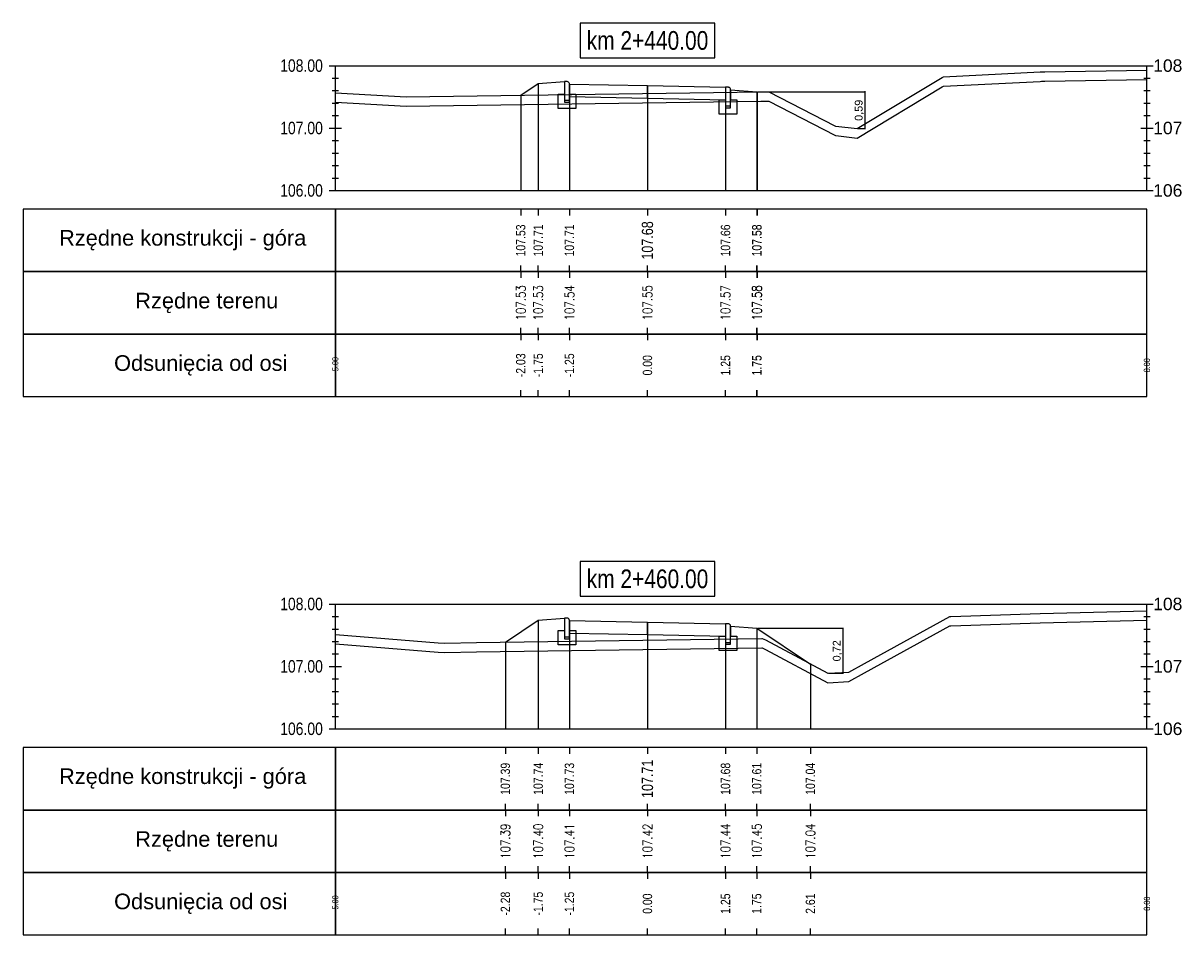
# Model space of a CAD drawing. Extents: x 7537626 to 7538805, y 5722894 to 5725486.
# Tile 30 of 90: x 7538198 to 7538216, y 5725395 to 5725410. Entities that reach past the tile are written whole.
import ezdxf

# ---------------------------------------------------------------- set-up
doc = ezdxf.new("R2010")
doc.units = 0
doc.header["$PDMODE"] = 35
doc.header["$PDSIZE"] = 0.3
for name, color, linetype in [('C-DROGI-PROFILE', 7, 'Continuous'), ('C-DROGI-PROFILE-ETYKIETY', 7, 'Continuous'), ('C-DROGI-PRZEKROJE-ETYKIETY', 7, 'Continuous'), ('C-POPRZECZKA-przekrój', 2, 'Continuous'), ('C-POPRZECZKA-widok', 1, 'Continuous')]:
    doc.layers.add(name, color=color, linetype=linetype)
for name, color, linetype, true_color in [('C-humus', 7, 'Continuous', 0x003df5), ('C-Teren', 7, 'Continuous', 0x005716), ('poprzeczki', 7, 'Continuous', 0x0000d6)]:
    doc.layers.add(name, color=color, linetype=linetype, true_color=true_color)
doc.styles.add('2mm08', font='arial.ttf', dxfattribs={"width": 0.8})
doc.styles.add('opis_50', font='arial.ttf', dxfattribs={"height": 0.125})
doc.styles.get("Standard").update_dxf_attribs({"font": 'arial.ttf'})
doc.dimstyles.new('OPIS_50', dxfattribs={"dimscale": 0.5, "dimtxt": 0.125, "dimasz": 0.25, "dimexe": 0.1, "dimexo": 0.15, "dimgap": 0.1, "dimtad": 1, "dimzin": 0, "dimtxsty": 'opis_50', "dimblk": 'ARCHTICK', "dimcen": 0.15, "dimdle": 0.1, "dimaunit": 2, "dimadec": 4, "dimazin": 0, "dimtfac": 1, "dimtmove": 0, "dimatfit": 3, "dimfxl": 1, "dimarcsym": 0})

# ---------------------------------------------------------------- blocks, each defined once
blk = doc.blocks.new('_ArchTick')
at = {"color": 0, "linetype": 'ByBlock', "const_width": 0.15}
blk.add_lwpolyline([(-0.5, -0.5), (0.5, 0.5)], dxfattribs=at)
blk = doc.blocks.new('*D122')
at = {"layer": 'Defpoints', "color": 0, "transparency": 16777216}
for p in [(7538209.328, 5725408.918), (7538210.936, 5725408.33), (7538211.057, 5725408.33)]:
    blk.add_point(p, dxfattribs=at)
at = {"layer": 'poprzeczki', "color": 0, "lineweight": -2, "transparency": 16777216}
for p, q in [((7538209.343, 5725408.918), (7538211.067, 5725408.918)), ((7538211.057, 5725408.928), (7538211.057, 5725408.32)), ((7538210.951, 5725408.33), (7538211.067, 5725408.33))]:
    blk.add_line(p, q, dxfattribs=at)
at = {"layer": 'poprzeczki', "color": 0, "lineweight": -2, "transparency": 16777216, "xscale": 0.025, "yscale": 0.025, "zscale": 0.025}
for p, rotation in [((7538211.057, 5725408.918), 90), ((7538211.057, 5725408.33), 270)]:
    blk.add_blockref('_ArchTick', p, dxfattribs=dict(at, rotation=rotation))
at = {"layer": 'poprzeczki', "color": 0, "transparency": 16777216, "insert": (7538210.972, 5725408.624), "char_height": 0.125, "attachment_point": 5, "rotation": 90, "style": 'opis_50'}
blk.add_mtext('0,59', dxfattribs=at)
blk = doc.blocks.new('*D123')
at = {"layer": 'Defpoints', "color": 0, "transparency": 16777216}
for p in [(7538209.328, 5725400.325), (7538210.464, 5725399.604), (7538210.705, 5725399.604)]:
    blk.add_point(p, dxfattribs=at)
at = {"layer": 'poprzeczki', "color": 0, "lineweight": -2, "transparency": 16777216}
for p, q in [((7538209.343, 5725400.325), (7538210.715, 5725400.325)), ((7538210.705, 5725400.335), (7538210.705, 5725399.594)), ((7538210.479, 5725399.604), (7538210.715, 5725399.604))]:
    blk.add_line(p, q, dxfattribs=at)
at = {"layer": 'poprzeczki', "color": 0, "lineweight": -2, "transparency": 16777216, "xscale": 0.025, "yscale": 0.025, "zscale": 0.025}
for p, rotation in [((7538210.705, 5725400.325), 90), ((7538210.705, 5725399.604), 270)]:
    blk.add_blockref('_ArchTick', p, dxfattribs=dict(at, rotation=rotation))
at = {"layer": 'poprzeczki', "color": 0, "transparency": 16777216, "insert": (7538210.62, 5725399.965), "char_height": 0.125, "attachment_point": 5, "rotation": 90, "style": 'opis_50'}
blk.add_mtext('0,72', dxfattribs=at)

msp = doc.modelspace()

# ---------------------------------------------------------------- linework, layer by layer
at = {"layer": 'C-DROGI-PROFILE', "color": 7, "linetype": 'Continuous', "lineweight": -3}
for p, q in [((7538205.548, 5725407.039), (7538205.548, 5725406.939)), ((7538205.828, 5725407.039), (7538205.828, 5725406.939)), ((7538206.328, 5725407.039), (7538206.328, 5725406.939)), ((7538207.578, 5725407.039), (7538207.578, 5725406.939)), ((7538208.828, 5725407.039), (7538208.828, 5725406.939)), ((7538209.328, 5725407.039), (7538209.328, 5725406.939)), ((7538209.332, 5725407.039), (7538209.332, 5725406.939)), ((7538205.548, 5725406.039), (7538205.548, 5725406.139)), ((7538205.828, 5725406.039), (7538205.828, 5725406.139)), ((7538206.328, 5725406.039), (7538206.328, 5725406.139)), ((7538207.578, 5725406.039), (7538207.578, 5725406.139)), ((7538208.828, 5725406.039), (7538208.828, 5725406.139)), ((7538209.328, 5725406.039), (7538209.328, 5725406.139)), ((7538209.332, 5725406.039), (7538209.332, 5725406.139)), ((7538205.548, 5725406.039), (7538205.548, 5725405.939)), ((7538205.828, 5725406.039), (7538205.828, 5725405.939)), ((7538206.328, 5725406.039), (7538206.328, 5725405.939)), ((7538207.578, 5725406.039), (7538207.578, 5725405.939)), ((7538208.828, 5725406.039), (7538208.828, 5725405.939)), ((7538209.328, 5725406.039), (7538209.328, 5725405.939)), ((7538209.332, 5725406.039), (7538209.332, 5725405.939)), ((7538205.548, 5725405.039), (7538205.548, 5725405.139)), ((7538205.548, 5725405.039), (7538205.548, 5725404.939)), ((7538205.828, 5725405.039), (7538205.828, 5725405.139)), ((7538205.828, 5725405.039), (7538205.828, 5725404.939)), ((7538206.328, 5725405.039), (7538206.328, 5725405.139)), ((7538206.328, 5725405.039), (7538206.328, 5725404.939)), ((7538207.578, 5725405.039), (7538207.578, 5725405.139)), ((7538207.578, 5725405.039), (7538207.578, 5725404.939)), ((7538208.828, 5725405.039), (7538208.828, 5725405.139)), ((7538208.828, 5725405.039), (7538208.828, 5725404.939)), ((7538209.328, 5725405.039), (7538209.328, 5725405.139)), ((7538209.328, 5725405.039), (7538209.328, 5725404.939)), ((7538209.332, 5725405.039), (7538209.332, 5725405.139)), ((7538209.332, 5725405.039), (7538209.332, 5725404.939)), ((7538205.548, 5725404.039), (7538205.548, 5725404.139)), ((7538205.828, 5725404.039), (7538205.828, 5725404.139)), ((7538206.328, 5725404.039), (7538206.328, 5725404.139)), ((7538207.578, 5725404.039), (7538207.578, 5725404.139)), ((7538208.828, 5725404.039), (7538208.828, 5725404.139)), ((7538209.328, 5725404.039), (7538209.328, 5725404.139)), ((7538209.332, 5725404.039), (7538209.332, 5725404.139)), ((7538205.302, 5725398.414), (7538205.302, 5725398.314)), ((7538205.828, 5725398.414), (7538205.828, 5725398.314)), ((7538206.328, 5725398.414), (7538206.328, 5725398.314)), ((7538207.578, 5725398.414), (7538207.578, 5725398.314)), ((7538208.828, 5725398.414), (7538208.828, 5725398.314)), ((7538209.328, 5725398.414), (7538209.328, 5725398.314)), ((7538210.187, 5725398.414), (7538210.187, 5725398.314)), ((7538205.302, 5725397.414), (7538205.302, 5725397.514)), ((7538205.302, 5725397.414), (7538205.302, 5725397.314)), ((7538205.828, 5725397.414), (7538205.828, 5725397.514)), ((7538205.828, 5725397.414), (7538205.828, 5725397.314)), ((7538206.328, 5725397.414), (7538206.328, 5725397.514)), ((7538206.328, 5725397.414), (7538206.328, 5725397.314)), ((7538207.578, 5725397.414), (7538207.578, 5725397.514)), ((7538207.578, 5725397.414), (7538207.578, 5725397.314)), ((7538208.828, 5725397.414), (7538208.828, 5725397.514)), ((7538208.828, 5725397.414), (7538208.828, 5725397.314)), ((7538209.328, 5725397.414), (7538209.328, 5725397.514)), ((7538209.328, 5725397.414), (7538209.328, 5725397.314)), ((7538210.187, 5725397.414), (7538210.187, 5725397.514)), ((7538210.187, 5725397.414), (7538210.187, 5725397.314)), ((7538205.302, 5725396.414), (7538205.302, 5725396.514)), ((7538205.828, 5725396.414), (7538205.828, 5725396.514)), ((7538206.328, 5725396.414), (7538206.328, 5725396.514)), ((7538207.578, 5725396.414), (7538207.578, 5725396.514)), ((7538208.828, 5725396.414), (7538208.828, 5725396.514)), ((7538209.328, 5725396.414), (7538209.328, 5725396.514)), ((7538210.187, 5725396.414), (7538210.187, 5725396.514)), ((7538205.302, 5725396.414), (7538205.302, 5725396.314)), ((7538205.828, 5725396.414), (7538205.828, 5725396.314)), ((7538206.328, 5725396.414), (7538206.328, 5725396.314)), ((7538207.578, 5725396.414), (7538207.578, 5725396.314)), ((7538208.828, 5725396.414), (7538208.828, 5725396.314)), ((7538209.328, 5725396.414), (7538209.328, 5725396.314)), ((7538210.187, 5725396.414), (7538210.187, 5725396.314)), ((7538205.302, 5725395.414), (7538205.302, 5725395.514)), ((7538205.828, 5725395.414), (7538205.828, 5725395.514)), ((7538206.328, 5725395.414), (7538206.328, 5725395.514)), ((7538207.578, 5725395.414), (7538207.578, 5725395.514)), ((7538208.828, 5725395.414), (7538208.828, 5725395.514)), ((7538209.328, 5725395.414), (7538209.328, 5725395.514)), ((7538210.187, 5725395.414), (7538210.187, 5725395.514))]:
    msp.add_line(p, q, dxfattribs=at)
at = {"layer": 'C-DROGI-PROFILE', "color": 1, "linetype": 'Continuous', "lineweight": -3}
for points in [[(7538202.578, 5725406.039), (7538202.578, 5725407.039), (7538197.578, 5725407.039), (7538197.578, 5725406.039)], [(7538202.578, 5725406.039), (7538215.578, 5725406.039), (7538215.578, 5725407.039), (7538202.578, 5725407.039)], [(7538202.578, 5725405.039), (7538202.578, 5725406.039), (7538197.578, 5725406.039), (7538197.578, 5725405.039)], [(7538202.578, 5725405.039), (7538215.578, 5725405.039), (7538215.578, 5725406.039), (7538202.578, 5725406.039)], [(7538202.578, 5725404.039), (7538202.578, 5725405.039), (7538197.578, 5725405.039), (7538197.578, 5725404.039)], [(7538202.578, 5725404.039), (7538215.578, 5725404.039), (7538215.578, 5725405.039), (7538202.578, 5725405.039)], [(7538202.578, 5725397.414), (7538202.578, 5725398.414), (7538197.578, 5725398.414), (7538197.578, 5725397.414)], [(7538202.578, 5725397.414), (7538215.578, 5725397.414), (7538215.578, 5725398.414), (7538202.578, 5725398.414)], [(7538202.578, 5725396.414), (7538202.578, 5725397.414), (7538197.578, 5725397.414), (7538197.578, 5725396.414)], [(7538202.578, 5725396.414), (7538215.578, 5725396.414), (7538215.578, 5725397.414), (7538202.578, 5725397.414)], [(7538202.578, 5725395.414), (7538202.578, 5725396.414), (7538197.578, 5725396.414), (7538197.578, 5725395.414)], [(7538202.578, 5725395.414), (7538215.578, 5725395.414), (7538215.578, 5725396.414), (7538202.578, 5725396.414)]]:
    msp.add_3dface(points, dxfattribs=at)
at = {"layer": 'C-DROGI-PRZEKROJE-ETYKIETY', "color": 1, "linetype": 'Continuous', "lineweight": -3}
for p, q in [((7538205.828, 5725409.051), (7538205.828, 5725407.339)), ((7538206.328, 5725409.044), (7538206.328, 5725407.339)), ((7538207.578, 5725409.019), (7538207.578, 5725407.339)), ((7538208.828, 5725408.994), (7538208.828, 5725407.339)), ((7538209.328, 5725408.921), (7538209.328, 5725407.339)), ((7538209.332, 5725408.918), (7538209.332, 5725407.339)), ((7538205.548, 5725408.864), (7538205.548, 5725407.339)), ((7538205.828, 5725400.455), (7538205.828, 5725398.714)), ((7538206.328, 5725400.449), (7538206.328, 5725398.714)), ((7538207.578, 5725400.424), (7538207.578, 5725398.714)), ((7538208.828, 5725400.399), (7538208.828, 5725398.714)), ((7538209.328, 5725400.325), (7538209.328, 5725398.714)), ((7538205.302, 5725400.105), (7538205.302, 5725398.714)), ((7538210.187, 5725399.752), (7538210.187, 5725398.714))]:
    msp.add_line(p, q, dxfattribs=at)
at = {"layer": 'C-humus'}
for p, q in [((7538212.319, 5725409.009), (7538213.868, 5725409.088)), ((7538213.868, 5725409.088), (7538213.887, 5725409.089)), ((7538213.887, 5725409.089), (7538213.943, 5725409.09)), ((7538213.943, 5725409.09), (7538215.578, 5725409.118)), ((7538210.936, 5725408.18), (7538212.3, 5725408.998)), ((7538212.3, 5725408.998), (7538212.319, 5725409.009)), ((7538202.578, 5725408.752), (7538203.711, 5725408.688)), ((7538203.711, 5725408.688), (7538209.394, 5725408.769)), ((7538209.394, 5725408.769), (7538209.484, 5725408.769)), ((7538209.484, 5725408.769), (7538209.52, 5725408.77)), ((7538209.52, 5725408.77), (7538210.58, 5725408.225)), ((7538210.58, 5725408.225), (7538210.59, 5725408.219)), ((7538210.59, 5725408.219), (7538210.594, 5725408.219)), ((7538210.594, 5725408.219), (7538210.936, 5725408.18)), ((7538211.051, 5725399.61), (7538212.419, 5725400.364)), ((7538212.419, 5725400.364), (7538212.438, 5725400.364)), ((7538212.438, 5725400.364), (7538213.866, 5725400.414)), ((7538213.866, 5725400.414), (7538215.578, 5725400.456)), ((7538202.578, 5725400.076), (7538204.223, 5725399.942)), ((7538204.839, 5725399.948), (7538209.41, 5725400.014)), ((7538209.41, 5725400.014), (7538209.416, 5725400.014)), ((7538209.416, 5725400.014), (7538209.416, 5725400.014)), ((7538209.416, 5725400.014), (7538209.466, 5725399.988)), ((7538209.466, 5725399.988), (7538210.464, 5725399.454)), ((7538204.223, 5725399.942), (7538204.33, 5725399.937)), ((7538204.33, 5725399.937), (7538204.839, 5725399.948)), ((7538210.804, 5725399.474), (7538211.051, 5725399.61)), ((7538210.464, 5725399.454), (7538210.465, 5725399.454)), ((7538210.465, 5725399.454), (7538210.804, 5725399.474))]:
    msp.add_line(p, q, dxfattribs=at)
at = {"layer": 'C-POPRZECZKA-przekrój', "color": 2, "linetype": 'Continuous', "lineweight": -3}
for p, q in [((7538205.828, 5725409.051), (7538206.248, 5725409.084)), ((7538206.288, 5725409.084), (7538206.248, 5725409.084)), ((7538206.248, 5725409.084), (7538206.248, 5725408.754)), ((7538206.293, 5725409.084), (7538206.288, 5725409.084)), ((7538206.302, 5725409.082), (7538206.293, 5725409.084)), ((7538206.31, 5725409.077), (7538206.302, 5725409.082)), ((7538206.316, 5725409.072), (7538206.31, 5725409.077)), ((7538206.32, 5725409.067), (7538206.316, 5725409.072)), ((7538206.325, 5725409.06), (7538206.32, 5725409.067)), ((7538206.327, 5725409.052), (7538206.325, 5725409.06)), ((7538205.548, 5725408.864), (7538205.828, 5725409.051)), ((7538206.148, 5725408.654), (7538206.148, 5725408.884)), ((7538206.148, 5725408.884), (7538206.248, 5725408.884)), ((7538206.248, 5725408.884), (7538206.248, 5725408.784)), ((7538206.328, 5725409.044), (7538206.327, 5725409.052)), ((7538206.328, 5725409.044), (7538207.578, 5725409.019)), ((7538206.328, 5725409.044), (7538206.329, 5725408.844)), ((7538206.328, 5725408.754), (7538206.328, 5725409.044)), ((7538206.328, 5725409.044), (7538206.328, 5725408.884)), ((7538206.328, 5725408.884), (7538206.428, 5725408.884)), ((7538206.428, 5725408.884), (7538206.428, 5725408.654)), ((7538207.578, 5725408.819), (7538207.578, 5725409.019)), ((7538207.578, 5725409.019), (7538208.828, 5725408.994)), ((7538208.828, 5725408.994), (7538208.827, 5725408.794)), ((7538208.868, 5725408.994), (7538208.828, 5725408.994)), ((7538208.828, 5725408.994), (7538208.828, 5725408.664)), ((7538208.873, 5725408.994), (7538208.868, 5725408.994)), ((7538208.882, 5725408.992), (7538208.873, 5725408.994)), ((7538208.89, 5725408.987), (7538208.882, 5725408.992)), ((7538208.896, 5725408.982), (7538208.89, 5725408.987)), ((7538208.9, 5725408.977), (7538208.896, 5725408.982)), ((7538208.905, 5725408.97), (7538208.9, 5725408.977)), ((7538208.907, 5725408.962), (7538208.905, 5725408.97)), ((7538208.908, 5725408.954), (7538208.907, 5725408.962)), ((7538208.908, 5725408.664), (7538208.908, 5725408.954)), ((7538208.908, 5725408.954), (7538208.908, 5725408.794)), ((7538208.908, 5725408.954), (7538209.328, 5725408.921)), ((7538209.328, 5725408.921), (7538209.332, 5725408.918)), ((7538206.248, 5725408.784), (7538206.328, 5725408.784)), ((7538206.248, 5725408.754), (7538206.328, 5725408.754)), ((7538206.329, 5725408.844), (7538207.578, 5725408.819)), ((7538207.578, 5725408.819), (7538208.827, 5725408.794)), ((7538208.728, 5725408.564), (7538208.728, 5725408.794)), ((7538208.728, 5725408.794), (7538208.828, 5725408.794)), ((7538208.828, 5725408.794), (7538208.828, 5725408.694)), ((7538208.828, 5725408.694), (7538208.908, 5725408.694)), ((7538208.908, 5725408.794), (7538209.008, 5725408.794)), ((7538209.008, 5725408.794), (7538209.008, 5725408.564)), ((7538206.428, 5725408.654), (7538206.148, 5725408.654)), ((7538209.008, 5725408.564), (7538208.728, 5725408.564)), ((7538208.828, 5725408.664), (7538208.908, 5725408.664)), ((7538205.302, 5725400.105), (7538205.828, 5725400.455)), ((7538205.828, 5725400.455), (7538206.248, 5725400.489)), ((7538206.288, 5725400.489), (7538206.248, 5725400.489)), ((7538206.248, 5725400.489), (7538206.248, 5725400.159)), ((7538206.293, 5725400.488), (7538206.288, 5725400.489)), ((7538206.302, 5725400.486), (7538206.293, 5725400.488)), ((7538206.31, 5725400.482), (7538206.302, 5725400.486)), ((7538206.316, 5725400.477), (7538206.31, 5725400.482)), ((7538206.32, 5725400.472), (7538206.316, 5725400.477)), ((7538206.325, 5725400.464), (7538206.32, 5725400.472)), ((7538206.327, 5725400.456), (7538206.325, 5725400.464)), ((7538206.328, 5725400.449), (7538206.327, 5725400.456)), ((7538206.328, 5725400.449), (7538207.578, 5725400.424)), ((7538206.328, 5725400.449), (7538206.329, 5725400.249)), ((7538206.328, 5725400.159), (7538206.328, 5725400.449)), ((7538206.328, 5725400.449), (7538206.328, 5725400.289)), ((7538207.578, 5725400.224), (7538207.578, 5725400.424)), ((7538207.578, 5725400.424), (7538208.828, 5725400.399)), ((7538208.828, 5725400.399), (7538208.827, 5725400.199)), ((7538208.868, 5725400.399), (7538208.828, 5725400.399)), ((7538208.828, 5725400.399), (7538208.828, 5725400.069)), ((7538208.873, 5725400.398), (7538208.868, 5725400.399)), ((7538208.882, 5725400.396), (7538208.873, 5725400.398)), ((7538208.89, 5725400.392), (7538208.882, 5725400.396)), ((7538208.896, 5725400.387), (7538208.89, 5725400.392)), ((7538208.9, 5725400.382), (7538208.896, 5725400.387)), ((7538208.905, 5725400.374), (7538208.9, 5725400.382)), ((7538208.907, 5725400.366), (7538208.905, 5725400.374)), ((7538208.908, 5725400.359), (7538208.907, 5725400.366)), ((7538208.908, 5725400.069), (7538208.908, 5725400.359)), ((7538208.908, 5725400.359), (7538208.908, 5725400.199)), ((7538208.908, 5725400.359), (7538209.328, 5725400.325)), ((7538206.148, 5725400.059), (7538206.148, 5725400.289)), ((7538206.148, 5725400.289), (7538206.248, 5725400.289)), ((7538206.248, 5725400.289), (7538206.248, 5725400.189)), ((7538206.248, 5725400.189), (7538206.328, 5725400.189)), ((7538206.248, 5725400.159), (7538206.328, 5725400.159)), ((7538206.328, 5725400.289), (7538206.428, 5725400.289)), ((7538206.329, 5725400.249), (7538207.578, 5725400.224)), ((7538206.428, 5725400.289), (7538206.428, 5725400.059)), ((7538207.578, 5725400.224), (7538208.827, 5725400.199)), ((7538208.728, 5725399.969), (7538208.728, 5725400.199)), ((7538208.728, 5725400.199), (7538208.828, 5725400.199)), ((7538208.828, 5725400.199), (7538208.828, 5725400.099)), ((7538208.908, 5725400.199), (7538209.008, 5725400.199)), ((7538209.008, 5725400.199), (7538209.008, 5725399.969)), ((7538209.328, 5725400.325), (7538210.187, 5725399.752)), ((7538206.428, 5725400.059), (7538206.148, 5725400.059)), ((7538208.828, 5725400.099), (7538208.908, 5725400.099)), ((7538208.828, 5725400.069), (7538208.908, 5725400.069)), ((7538209.008, 5725399.969), (7538208.728, 5725399.969))]:
    msp.add_line(p, q, dxfattribs=at)
at = {"layer": 'C-POPRZECZKA-widok', "color": 1, "linetype": 'Continuous', "lineweight": -3}
for p, q in [((7538202.478, 5725409.339), (7538215.678, 5725409.339)), ((7538202.578, 5725407.339), (7538202.578, 5725409.339)), ((7538215.578, 5725407.339), (7538215.578, 5725409.339)), ((7538202.528, 5725409.139), (7538202.628, 5725409.139)), ((7538215.528, 5725409.139), (7538215.628, 5725409.139)), ((7538202.528, 5725408.939), (7538202.628, 5725408.939)), ((7538215.528, 5725408.939), (7538215.628, 5725408.939)), ((7538202.528, 5725408.739), (7538202.628, 5725408.739)), ((7538215.528, 5725408.739), (7538215.628, 5725408.739)), ((7538202.528, 5725408.539), (7538202.628, 5725408.539)), ((7538215.528, 5725408.539), (7538215.628, 5725408.539)), ((7538202.478, 5725408.339), (7538202.678, 5725408.339)), ((7538202.528, 5725408.339), (7538202.628, 5725408.339)), ((7538215.478, 5725408.339), (7538215.678, 5725408.339)), ((7538215.528, 5725408.339), (7538215.628, 5725408.339)), ((7538202.528, 5725408.139), (7538202.628, 5725408.139)), ((7538215.528, 5725408.139), (7538215.628, 5725408.139)), ((7538202.528, 5725407.939), (7538202.628, 5725407.939)), ((7538215.528, 5725407.939), (7538215.628, 5725407.939)), ((7538202.528, 5725407.739), (7538202.628, 5725407.739)), ((7538215.528, 5725407.739), (7538215.628, 5725407.739)), ((7538202.528, 5725407.539), (7538202.628, 5725407.539)), ((7538215.528, 5725407.539), (7538215.628, 5725407.539)), ((7538202.478, 5725407.339), (7538215.678, 5725407.339)), ((7538202.478, 5725400.714), (7538215.678, 5725400.714)), ((7538202.578, 5725398.714), (7538202.578, 5725400.714)), ((7538215.578, 5725398.714), (7538215.578, 5725400.714)), ((7538202.528, 5725400.514), (7538202.628, 5725400.514)), ((7538215.528, 5725400.514), (7538215.628, 5725400.514)), ((7538202.528, 5725400.314), (7538202.628, 5725400.314)), ((7538215.528, 5725400.314), (7538215.628, 5725400.314)), ((7538202.528, 5725400.114), (7538202.628, 5725400.114)), ((7538215.528, 5725400.114), (7538215.628, 5725400.114)), ((7538202.528, 5725399.914), (7538202.628, 5725399.914)), ((7538215.528, 5725399.914), (7538215.628, 5725399.914)), ((7538202.478, 5725399.714), (7538202.678, 5725399.714)), ((7538202.528, 5725399.714), (7538202.628, 5725399.714)), ((7538215.478, 5725399.714), (7538215.678, 5725399.714)), ((7538215.528, 5725399.714), (7538215.628, 5725399.714)), ((7538202.528, 5725399.514), (7538202.628, 5725399.514)), ((7538215.528, 5725399.514), (7538215.628, 5725399.514)), ((7538202.528, 5725399.314), (7538202.628, 5725399.314)), ((7538215.528, 5725399.314), (7538215.628, 5725399.314)), ((7538202.528, 5725399.114), (7538202.628, 5725399.114)), ((7538215.528, 5725399.114), (7538215.628, 5725399.114)), ((7538202.528, 5725398.914), (7538202.628, 5725398.914)), ((7538215.528, 5725398.914), (7538215.628, 5725398.914)), ((7538202.478, 5725398.714), (7538215.678, 5725398.714))]:
    msp.add_line(p, q, dxfattribs=at)
at = {"layer": 'C-POPRZECZKA-widok', "color": 3, "linetype": 'Continuous', "lineweight": -3}
for points in [[(7538206.498, 5725409.464), (7538208.658, 5725409.464), (7538208.658, 5725410.02), (7538206.498, 5725410.02)], [(7538206.498, 5725400.839), (7538208.658, 5725400.839), (7538208.658, 5725401.395), (7538206.498, 5725401.395)]]:
    msp.add_3dface(points, dxfattribs=at)
at = {"layer": 'C-Teren'}
for p, q in [((7538213.943, 5725409.24), (7538215.578, 5725409.268)), ((7538210.936, 5725408.33), (7538212.3, 5725409.148)), ((7538212.3, 5725409.148), (7538212.319, 5725409.159)), ((7538212.319, 5725409.159), (7538213.868, 5725409.238)), ((7538213.868, 5725409.238), (7538213.887, 5725409.239)), ((7538213.887, 5725409.239), (7538213.943, 5725409.24)), ((7538202.578, 5725408.902), (7538203.711, 5725408.838)), ((7538203.711, 5725408.838), (7538209.394, 5725408.919)), ((7538209.394, 5725408.919), (7538209.484, 5725408.919)), ((7538209.484, 5725408.919), (7538209.52, 5725408.92)), ((7538209.52, 5725408.92), (7538210.58, 5725408.375)), ((7538210.58, 5725408.375), (7538210.59, 5725408.369)), ((7538210.59, 5725408.369), (7538210.594, 5725408.369)), ((7538210.594, 5725408.369), (7538210.936, 5725408.33)), ((7538212.438, 5725400.514), (7538213.866, 5725400.564)), ((7538213.866, 5725400.564), (7538215.578, 5725400.606)), ((7538211.051, 5725399.76), (7538212.419, 5725400.514)), ((7538212.419, 5725400.514), (7538212.438, 5725400.514)), ((7538202.578, 5725400.226), (7538204.223, 5725400.092)), ((7538204.839, 5725400.098), (7538209.41, 5725400.164)), ((7538209.41, 5725400.164), (7538209.416, 5725400.164)), ((7538209.416, 5725400.164), (7538209.416, 5725400.164)), ((7538209.416, 5725400.164), (7538209.466, 5725400.138)), ((7538204.223, 5725400.092), (7538204.33, 5725400.087)), ((7538204.33, 5725400.087), (7538204.839, 5725400.098)), ((7538209.466, 5725400.138), (7538210.464, 5725399.604)), ((7538210.464, 5725399.604), (7538210.465, 5725399.604)), ((7538210.465, 5725399.604), (7538210.804, 5725399.624)), ((7538210.804, 5725399.624), (7538211.051, 5725399.76))]:
    msp.add_line(p, q, dxfattribs=at)

# ---------------------------------------------------------------- texts
at = {"layer": 'C-DROGI-PROFILE', "color": 2}
for s, p in [('Rzędne konstrukcji - góra', (7538198.153, 5725406.456)), ('Rzędne terenu', (7538199.373, 5725405.45)), ('Odsunięcia od osi', (7538199.034, 5725404.45)), ('Rzędne konstrukcji - góra', (7538198.153, 5725397.831)), ('Rzędne terenu', (7538199.373, 5725396.825)), ('Odsunięcia od osi', (7538199.034, 5725395.825))]:
    msp.add_text(s, height=0.25, dxfattribs=at).set_placement(p)
at = {"layer": 'C-DROGI-PROFILE-ETYKIETY', "color": 1, "linetype": 'Continuous', "lineweight": -3, "attachment_point": 5, "rotation": 90, "style": '2mm08'}
for s, insert, char_height in [('107.53', (7538205.548, 5725406.539), 0.15), ('107.71', (7538205.828, 5725406.539), 0.15), ('107.71', (7538206.328, 5725406.539), 0.15), ('107.68', (7538207.578, 5725406.539), 0.18), ('107.66', (7538208.828, 5725406.539), 0.15), ('107.58', (7538209.328, 5725406.539), 0.15), ('107.58', (7538209.332, 5725406.539), 0.15), ('{\\Fsimplex.shx|c238;107.53}', (7538205.548, 5725405.539), 0.15), ('{\\Fsimplex.shx|c238;107.53}', (7538205.828, 5725405.539), 0.15), ('{\\Fsimplex.shx|c238;107.54}', (7538206.328, 5725405.539), 0.15), ('{\\Fsimplex.shx|c238;107.55}', (7538207.578, 5725405.539), 0.15), ('{\\Fsimplex.shx|c238;107.57}', (7538208.828, 5725405.539), 0.15), ('{\\Fsimplex.shx|c238;107.58}', (7538209.328, 5725405.539), 0.15), ('{\\Fsimplex.shx|c238;107.58}', (7538209.332, 5725405.539), 0.15), ('-2.03', (7538205.548, 5725404.539), 0.15), ('-1.75', (7538205.828, 5725404.539), 0.15), ('-1.25', (7538206.328, 5725404.539), 0.15), ('0.00', (7538207.578, 5725404.539), 0.15), ('1.25', (7538208.828, 5725404.539), 0.15), ('1.75', (7538209.328, 5725404.539), 0.15), ('1.75', (7538209.332, 5725404.539), 0.15), ('107.39', (7538205.302, 5725397.914), 0.15), ('107.74', (7538205.828, 5725397.914), 0.15), ('107.73', (7538206.328, 5725397.914), 0.15), ('107.71', (7538207.578, 5725397.914), 0.18), ('107.68', (7538208.828, 5725397.914), 0.15), ('107.61', (7538209.328, 5725397.914), 0.15), ('107.04', (7538210.187, 5725397.914), 0.15), ('{\\Fsimplex.shx|c238;107.39}', (7538205.302, 5725396.914), 0.15), ('{\\Fsimplex.shx|c238;107.40}', (7538205.828, 5725396.914), 0.15), ('{\\Fsimplex.shx|c238;107.41}', (7538206.328, 5725396.914), 0.15), ('{\\Fsimplex.shx|c238;107.42}', (7538207.578, 5725396.914), 0.15), ('{\\Fsimplex.shx|c238;107.44}', (7538208.828, 5725396.914), 0.15), ('{\\Fsimplex.shx|c238;107.45}', (7538209.328, 5725396.914), 0.15), ('{\\Fsimplex.shx|c238;107.04}', (7538210.187, 5725396.914), 0.15), ('-2.28', (7538205.302, 5725395.914), 0.15), ('-1.75', (7538205.828, 5725395.914), 0.15), ('-1.25', (7538206.328, 5725395.914), 0.15), ('0.00', (7538207.578, 5725395.914), 0.15), ('1.25', (7538208.828, 5725395.914), 0.15), ('1.75', (7538209.328, 5725395.914), 0.15), ('2.61', (7538210.187, 5725395.914), 0.15)]:
    msp.add_mtext(s, dxfattribs=dict(at, insert=insert, char_height=char_height))
at = {"layer": 'C-DROGI-PROFILE-ETYKIETY', "color": 7, "linetype": 'Continuous', "lineweight": -3, "char_height": 0.1, "attachment_point": 5, "rotation": 90, "style": '2mm08'}
for s, insert in [('-5.00', (7538202.578, 5725404.539)), ('8.00', (7538215.578, 5725404.539)), ('-5.00', (7538202.578, 5725395.914)), ('8.00', (7538215.578, 5725395.914))]:
    msp.add_mtext(s, dxfattribs=dict(at, insert=insert))
at = {"layer": 'C-POPRZECZKA-widok', "color": 3, "linetype": 'Continuous', "lineweight": -3, "char_height": 0.3, "attachment_point": 8, "style": '2mm08'}
for s, insert in [('km 2+440.00', (7538207.578, 5725409.589)), ('km 2+460.00', (7538207.578, 5725400.964))]:
    msp.add_mtext(s, dxfattribs=dict(at, insert=insert))
at = {"layer": 'C-POPRZECZKA-widok', "color": 1, "linetype": 'Continuous', "lineweight": -3, "char_height": 0.2, "attachment_point": 6, "style": '2mm08'}
for s, insert in [('108.00', (7538202.378, 5725409.339)), ('107.00', (7538202.378, 5725408.339)), ('106.00', (7538202.378, 5725407.339)), ('108.00', (7538202.378, 5725400.714)), ('107.00', (7538202.378, 5725399.714)), ('106.00', (7538202.378, 5725398.714))]:
    msp.add_mtext(s, dxfattribs=dict(at, insert=insert))
at = {"layer": 'C-POPRZECZKA-widok', "color": 1, "linetype": 'Continuous', "lineweight": -3, "char_height": 0.2, "attachment_point": 4}
for s, insert in [('108', (7538215.678, 5725409.339)), ('107', (7538215.678, 5725408.339)), ('106', (7538215.678, 5725407.339)), ('108', (7538215.678, 5725400.714)), ('107', (7538215.678, 5725399.714)), ('106', (7538215.678, 5725398.714))]:
    msp.add_mtext(s, dxfattribs=dict(at, insert=insert))

# ---------------------------------------------------------------- dimensions: what is measured, and where the dimension line sits
at = {"layer": 'poprzeczki'}
for base, p1, p2, picture, middle in [((7538211.057, 5725408.33), (7538209.328, 5725408.918), (7538210.936, 5725408.33), '*D122', (7538210.972, 5725408.624)), ((7538210.705, 5725399.604), (7538209.328, 5725400.325), (7538210.464, 5725399.604), '*D123', (7538210.62, 5725399.965))]:
    dim = msp.add_linear_dim(base=base, p1=p1, p2=p2, angle=90, dimstyle='OPIS_50', override={"dimscale": 0.1}, dxfattribs=at)
    dim.commit()
    dim.dimension.update_dxf_attribs({"geometry": picture, "text_midpoint": middle})

doc.saveas('drawing.dxf')
